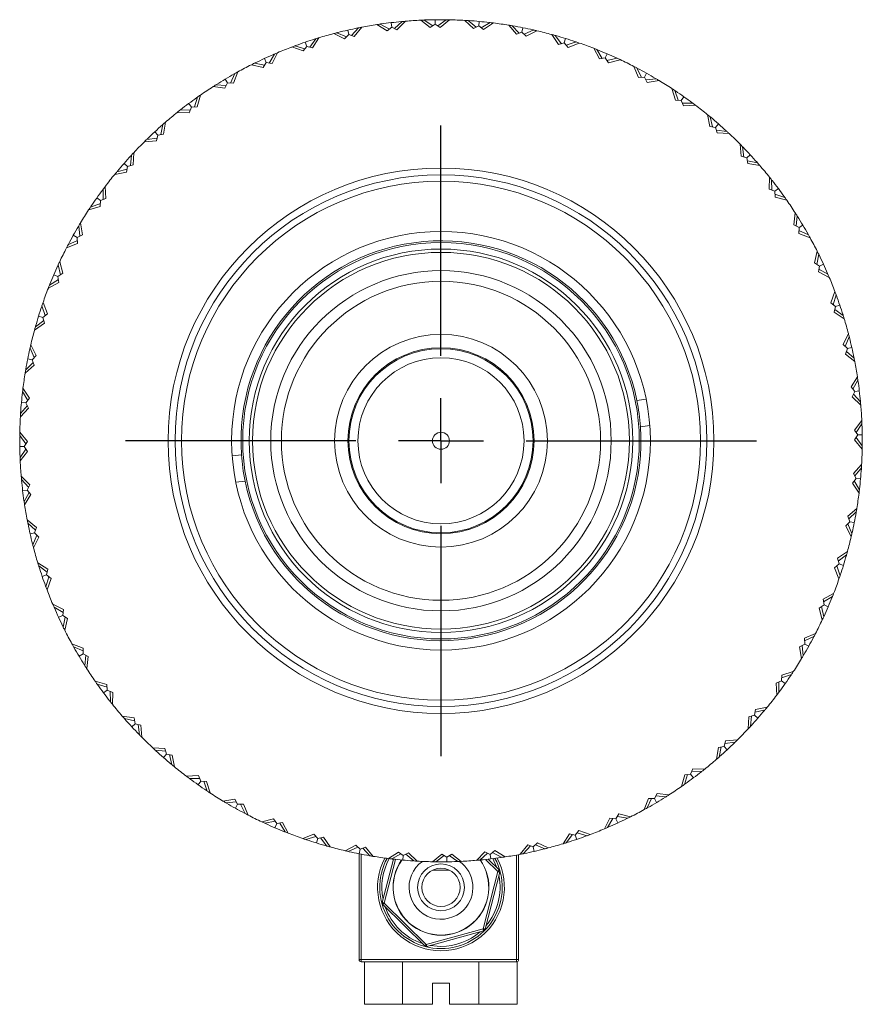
# Model space of a CAD drawing. Header units: inches. Extents: x 0.6 to 19.5, y 0.9 to 16.2.
# Tile 23 of 23: x 10.2 to 12.2, y 13.9 to 16.2. Entities that reach past the tile are written whole.
import ezdxf

# ---------------------------------------------------------------- set-up
doc = ezdxf.new("R2010")
doc.units = ezdxf.units.IN
doc.header["$MEASUREMENT"] = 0
doc.layers.add('SLD-0', color=7, linetype='Continuous')

# ---------------------------------------------------------------- blocks, each defined once
blk = doc.blocks.new('SW_CENTERMARKSYMBOL_0')
at = {"layer": 'SLD-0', "color": 0}
for p, q in [((0, 0.2), (0, 0.74125)), ((0, 0), (0, 0.1)), ((-0.2, 0), (-0.74125, 0)), ((0, 0), (-0.1, 0)), ((0, 0), (0, -0.1)), ((0, 0), (0.1, 0)), ((0.2, 0), (0.74125, 0)), ((0, -0.2), (0, -0.74125))]:
    blk.add_line(p, q, dxfattribs=at)

msp = doc.modelspace()

# ---------------------------------------------------------------- linework, layer by layer
at = {"color": 7, "linetype": 'Continuous', "lineweight": 15}
for p, q in [((11.1228, 16.1483), (11.1215, 16.1589)), ((11.1473, 16.1617), (11.1291, 16.1453)), ((11.1352, 16.1424), (11.1552, 16.1624)), ((11.1464, 16.1609), (11.1455, 16.1615)), ((11.1911, 16.1648), (11.2135, 16.1476)), ((11.199, 16.1651), (11.2192, 16.1513)), ((11.1999, 16.1645), (11.2008, 16.1652)), ((11.2251, 16.1551), (11.2249, 16.1658)), ((11.2508, 16.1658), (11.2311, 16.1514)), ((11.2368, 16.1479), (11.2587, 16.1657)), ((11.2499, 16.1652), (11.249, 16.1658)), ((11.2947, 16.1643), (11.3152, 16.1449)), ((11.3026, 16.1638), (11.3212, 16.148)), ((11.3035, 16.1631), (11.3044, 16.1637)), ((11.3275, 16.1512), (11.3285, 16.1618)), ((11.3542, 16.1591), (11.3331, 16.1469)), ((11.3533, 16.1586), (11.3524, 16.1593)), ((10.9953, 16.1348), (10.996, 16.1357)), ((11.0218, 16.1309), (11.0194, 16.1413)), ((11.0448, 16.1467), (11.0284, 16.1285)), ((11.0348, 16.1263), (11.0525, 16.1482)), ((11.044, 16.1459), (11.043, 16.1464)), ((11.088, 16.1544), (11.1121, 16.1396)), ((11.0958, 16.1555), (11.1173, 16.1439)), ((11.0968, 16.155), (11.0976, 16.1558)), ((11.1121, 16.1396), (11.1228, 16.1483)), ((11.1228, 16.1483), (11.1352, 16.1424)), ((11.2135, 16.1476), (11.2251, 16.1551)), ((11.2251, 16.1551), (11.2368, 16.1479)), ((11.3152, 16.1449), (11.3275, 16.1512)), ((11.3275, 16.1512), (11.3384, 16.1428)), ((11.3384, 16.1428), (11.3621, 16.1582)), ((11.3977, 16.153), (11.4161, 16.1316)), ((11.4055, 16.1517), (11.4224, 16.134)), ((11.4063, 16.1509), (11.4073, 16.1514)), ((11.4161, 16.1316), (11.4289, 16.1365)), ((11.4289, 16.1365), (11.431, 16.147)), ((11.4289, 16.1365), (11.4389, 16.127)), ((11.4564, 16.1417), (11.4341, 16.1317)), ((11.4389, 16.127), (11.4641, 16.1399)), ((11.4553, 16.1412), (11.4546, 16.1421)), ((10.9231, 16.103), (10.9197, 16.1131)), ((10.9443, 16.1212), (10.93, 16.1013)), ((10.9365, 16.0998), (10.9519, 16.1235)), ((10.9437, 16.1202), (10.9426, 16.1206)), ((10.9866, 16.1333), (11.012, 16.1211)), ((10.9942, 16.1353), (11.0168, 16.1259)), ((11.012, 16.1211), (11.0218, 16.1309)), ((11.0218, 16.1309), (11.0348, 16.1263)), ((11.499, 16.131), (11.515, 16.1078)), ((11.5066, 16.1289), (11.5215, 16.1095)), ((11.5073, 16.128), (11.5084, 16.1284)), ((11.5283, 16.1114), (11.5315, 16.1216)), ((11.5561, 16.1136), (11.5329, 16.106)), ((11.5551, 16.1132), (11.5544, 16.1142)), ((10.8879, 16.1017), (10.9145, 16.0923)), ((10.8953, 16.1044), (10.9187, 16.0975)), ((10.8964, 16.1041), (10.897, 16.1051)), ((10.9145, 16.0923), (10.9231, 16.103)), ((10.9231, 16.103), (10.9365, 16.0998)), ((11.515, 16.1078), (11.5283, 16.1114)), ((11.5283, 16.1114), (11.5373, 16.1009)), ((11.5373, 16.1009), (11.5636, 16.111)), ((11.5974, 16.0986), (11.6109, 16.0738)), ((11.6048, 16.0957), (11.6176, 16.0749)), ((11.6054, 16.0947), (11.6065, 16.095)), ((10.828, 16.0649), (10.8235, 16.0746)), ((10.8471, 16.0852), (10.8349, 16.064)), ((10.8416, 16.0631), (10.8544, 16.0883)), ((10.8466, 16.0842), (10.8455, 16.0845)), ((11.6109, 16.0738), (11.6245, 16.076)), ((11.6245, 16.076), (11.6287, 16.0858)), ((11.6245, 16.076), (11.6323, 16.0646)), ((11.6524, 16.0753), (11.6285, 16.0702)), ((11.6323, 16.0646), (11.6596, 16.0719)), ((11.6513, 16.075), (11.6508, 16.076)), ((10.751, 16.0168), (10.7611, 16.0431)), ((10.793, 16.0599), (10.8205, 16.0534)), ((10.8001, 16.0635), (10.8241, 16.059)), ((10.8012, 16.0633), (10.8017, 16.0643)), ((10.8205, 16.0534), (10.828, 16.0649)), ((10.828, 16.0649), (10.8416, 16.0631)), ((11.6919, 16.056), (11.7027, 16.03)), ((11.7095, 16.0303), (11.6989, 16.0524)), ((11.6994, 16.0514), (11.7005, 16.0515)), ((10.7373, 16.0171), (10.7318, 16.0263)), ((10.7542, 16.0393), (10.7443, 16.017)), ((10.7538, 16.0383), (10.7526, 16.0384)), ((11.7027, 16.03), (11.7165, 16.0307)), ((11.7217, 16.04), (11.7165, 16.0307)), ((11.7165, 16.0307), (11.7231, 16.0186)), ((11.7198, 16.0245), (11.7442, 16.0271)), ((11.7231, 16.0186), (11.7509, 16.023)), ((11.743, 16.027), (11.7426, 16.028)), ((10.703, 16.0085), (10.731, 16.0049)), ((10.7097, 16.0128), (10.7341, 16.0109)), ((10.7108, 16.0127), (10.7113, 16.0137)), ((10.731, 16.0049), (10.7373, 16.0171)), ((10.7373, 16.0171), (10.751, 16.0168)), ((11.7814, 16.0038), (11.7895, 15.9768)), ((11.788, 15.9995), (11.7962, 15.9764)), ((11.7884, 15.9984), (11.7895, 15.9985)), ((10.6666, 15.9839), (10.6591, 15.9607)), ((10.6663, 15.9829), (10.6652, 15.9829)), ((10.6658, 15.9612), (10.6731, 15.9885)), ((11.7895, 15.9768), (11.8032, 15.9761)), ((11.8032, 15.9761), (11.8094, 15.9848)), ((11.8032, 15.9761), (11.8085, 15.9633)), ((10.6251, 15.9529), (10.6496, 15.9536)), ((10.6263, 15.9529), (10.6266, 15.954)), ((10.6521, 15.9601), (10.6457, 15.9687)), ((10.6472, 15.9473), (10.6521, 15.9601)), ((10.6521, 15.9601), (10.6658, 15.9612)), ((11.8304, 15.9696), (11.8059, 15.9696)), ((11.8085, 15.9633), (11.8367, 15.9648)), ((11.8292, 15.9696), (11.8289, 15.9707)), ((10.619, 15.948), (10.6472, 15.9473)), ((11.865, 15.9426), (11.8702, 15.9148)), ((11.8711, 15.9375), (11.8768, 15.9138)), ((11.8714, 15.9364), (11.8725, 15.9364)), ((10.5853, 15.9197), (10.5802, 15.8958)), ((10.5851, 15.9186), (10.5839, 15.9185)), ((10.5869, 15.897), (10.5913, 15.9249)), ((11.8702, 15.9148), (11.8838, 15.9127)), ((11.8838, 15.9127), (11.8908, 15.9207)), ((11.8838, 15.9127), (11.8877, 15.8995)), ((11.9101, 15.9034), (11.8858, 15.9059)), ((11.909, 15.9035), (11.9087, 15.9046)), ((10.5416, 15.879), (10.5698, 15.8812)), ((10.5473, 15.8845), (10.5715, 15.8877)), ((10.5484, 15.8847), (10.5486, 15.8858)), ((10.5733, 15.8945), (10.5661, 15.9024)), ((10.5698, 15.8812), (10.5733, 15.8945)), ((10.5733, 15.8945), (10.5869, 15.897)), ((11.8877, 15.8995), (11.9159, 15.898)), ((11.9417, 15.8729), (11.9439, 15.8447)), ((11.9472, 15.8673), (11.9504, 15.843)), ((11.9474, 15.8661), (11.9485, 15.8659)), ((10.5111, 15.8474), (10.5086, 15.823)), ((10.511, 15.8462), (10.5099, 15.846)), ((10.5151, 15.825), (10.5165, 15.8531)), ((11.9439, 15.8447), (11.9572, 15.8412)), ((11.9572, 15.8412), (11.9651, 15.8485)), ((11.9572, 15.8412), (11.9598, 15.8276)), ((10.477, 15.8084), (10.5008, 15.8141)), ((10.5019, 15.821), (10.4938, 15.8281)), ((10.4997, 15.8074), (10.5019, 15.821)), ((10.5019, 15.821), (10.5151, 15.825)), ((11.9825, 15.8292), (11.9585, 15.8343)), ((11.9598, 15.8276), (11.9876, 15.8233)), ((11.9813, 15.8294), (11.9812, 15.8306)), ((10.472, 15.8023), (10.4997, 15.8074)), ((10.4781, 15.8086), (10.4782, 15.8098)), ((12.0107, 15.7956), (12.01, 15.7674)), ((12.0156, 15.7894), (12.0163, 15.7649)), ((10.4449, 15.7665), (10.4438, 15.7662)), ((10.4449, 15.7676), (10.445, 15.7432)), ((10.4512, 15.7458), (10.4497, 15.774)), ((12.01, 15.7674), (12.0228, 15.7624)), ((12.0156, 15.7883), (12.0167, 15.788)), ((12.0228, 15.7624), (12.0314, 15.7688)), ((10.4385, 15.7405), (10.4297, 15.7467)), ((10.4385, 15.7405), (10.4512, 15.7458)), ((12.0228, 15.7624), (12.0239, 15.7487)), ((12.0467, 15.7479), (12.0234, 15.7554)), ((12.0239, 15.7487), (12.0512, 15.7414)), ((12.0456, 15.7482), (12.0456, 15.7494)), ((10.4107, 15.7187), (10.4378, 15.7267)), ((10.415, 15.7253), (10.4381, 15.7335)), ((10.4161, 15.7257), (10.4161, 15.7268)), ((10.4378, 15.7267), (10.4385, 15.7405)), ((12.0712, 15.7115), (12.0676, 15.6835)), ((12.0755, 15.7048), (12.0736, 15.6804)), ((12.0754, 15.7037), (12.0765, 15.7033)), ((10.3875, 15.6803), (10.3865, 15.6799)), ((10.3874, 15.6814), (10.39, 15.6571)), ((10.3959, 15.6603), (10.3915, 15.6882)), ((12.0676, 15.6835), (12.0799, 15.6772)), ((12.0799, 15.6772), (12.0795, 15.6635)), ((12.0799, 15.6772), (12.089, 15.6827)), ((10.3838, 15.6538), (10.3745, 15.659)), ((10.3838, 15.6538), (10.3959, 15.6603)), ((10.3846, 15.64), (10.3838, 15.6538)), ((12.0795, 15.6635), (12.1059, 15.6534)), ((12.102, 15.6603), (12.0797, 15.6702)), ((12.101, 15.6607), (12.1011, 15.6619)), ((10.3585, 15.6292), (10.3846, 15.64)), ((10.3621, 15.6362), (10.3842, 15.6467)), ((10.3632, 15.6367), (10.363, 15.6378)), ((12.1227, 15.6215), (12.1161, 15.5941)), ((12.1262, 15.6144), (12.1217, 15.5904)), ((12.126, 15.6133), (12.127, 15.6128)), ((10.3395, 15.5886), (10.3385, 15.588)), ((10.3392, 15.5897), (10.3444, 15.5658)), ((10.3499, 15.5696), (10.3426, 15.5969)), ((12.1161, 15.5941), (12.1277, 15.5866)), ((12.1277, 15.5866), (12.1259, 15.5729)), ((12.1277, 15.5866), (12.1374, 15.591)), ((10.3386, 15.5618), (10.3287, 15.566)), ((10.3386, 15.5618), (10.3499, 15.5696)), ((10.3407, 15.5482), (10.3386, 15.5618)), ((12.1259, 15.5729), (12.151, 15.5601)), ((12.1479, 15.5674), (12.1267, 15.5796)), ((12.1469, 15.5679), (12.1472, 15.5691)), ((10.3159, 15.5347), (10.3407, 15.5482)), ((10.3188, 15.5421), (10.3397, 15.5548)), ((10.3198, 15.5427), (10.3195, 15.5438)), ((12.1644, 15.5267), (12.155, 15.5)), ((12.1672, 15.5193), (12.1602, 15.4958)), ((12.1668, 15.5182), (12.1678, 15.5175)), ((10.3013, 15.4923), (10.3003, 15.4917)), ((10.3009, 15.4934), (10.3085, 15.4702)), ((10.3136, 15.4746), (10.3035, 15.5009)), ((12.155, 15.5), (12.1657, 15.4914)), ((12.1657, 15.4914), (12.1625, 15.478)), ((12.1657, 15.4914), (12.1758, 15.4948)), ((10.3032, 15.4656), (10.2929, 15.4688)), ((10.3032, 15.4656), (10.3136, 15.4746)), ((10.3067, 15.4523), (10.3032, 15.4656)), ((12.1625, 15.478), (12.1862, 15.4626)), ((12.1839, 15.4702), (12.1641, 15.4845)), ((12.1829, 15.4709), (12.1833, 15.4719)), ((10.2835, 15.4363), (10.3067, 15.4523)), ((10.2856, 15.4439), (10.305, 15.4588)), ((10.2865, 15.4446), (10.2861, 15.4457)), ((12.196, 15.428), (12.1839, 15.4025)), ((12.198, 15.4203), (12.1886, 15.3977)), ((12.1975, 15.4193), (12.1984, 15.4185)), ((10.2875, 15.3762), (10.2746, 15.4014)), ((12.1839, 15.4025), (12.1936, 15.3927)), ((12.1936, 15.3927), (12.204, 15.3951)), ((10.2733, 15.3926), (10.2725, 15.3919)), ((10.2729, 15.3937), (10.2828, 15.3713)), ((10.278, 15.3662), (10.2875, 15.3762)), ((12.1936, 15.3927), (12.189, 15.3798)), ((12.189, 15.3798), (12.211, 15.362)), ((12.2095, 15.3698), (12.1913, 15.3861)), ((10.2615, 15.335), (10.2829, 15.3534)), ((10.2628, 15.3428), (10.2805, 15.3597)), ((10.278, 15.3662), (10.2675, 15.3683)), ((10.2829, 15.3534), (10.278, 15.3662)), ((12.2086, 15.3705), (12.2091, 15.3716)), ((10.2636, 15.3436), (10.2631, 15.3446)), ((12.2171, 15.3265), (12.2024, 15.3024)), ((12.2024, 15.3024), (12.211, 15.2917)), ((12.2183, 15.3187), (12.2066, 15.2972)), ((12.2177, 15.3177), (12.2185, 15.3169)), ((10.256, 15.2905), (10.2552, 15.2897)), ((10.2554, 15.2915), (10.2676, 15.2704)), ((10.2717, 15.2757), (10.2563, 15.2994)), ((12.211, 15.2917), (12.2051, 15.2793)), ((12.2051, 15.2793), (12.2251, 15.2594)), ((12.2244, 15.2672), (12.208, 15.2854)), ((12.211, 15.2917), (12.2217, 15.293)), ((10.2507, 15.2399), (10.2666, 15.2585)), ((10.2634, 15.2648), (10.2527, 15.2657)), ((10.2634, 15.2648), (10.2717, 15.2757)), ((10.2696, 15.2525), (10.2634, 15.2648)), ((11.7208, 15.2736), (11.699, 15.2706)), ((12.2236, 15.2681), (12.2242, 15.269)), ((10.2502, 15.232), (10.2696, 15.2525)), ((10.2514, 15.2408), (10.2508, 15.2417)), ((11.7075, 15.2087), (11.7293, 15.2117)), ((12.2275, 15.2234), (12.2103, 15.201)), ((12.2278, 15.2155), (12.214, 15.1954)), ((12.2272, 15.2146), (12.2279, 15.2137)), ((10.2487, 15.1881), (10.2631, 15.1683)), ((10.2494, 15.1872), (10.2487, 15.1863)), ((10.2666, 15.1741), (10.2488, 15.196)), ((12.2103, 15.201), (12.2178, 15.1895)), ((12.2178, 15.1895), (12.2106, 15.1777)), ((12.2178, 15.1895), (12.2285, 15.1896)), ((10.2594, 15.1623), (10.2666, 15.1741)), ((12.2106, 15.1777), (12.2284, 15.1558)), ((12.2285, 15.1637), (12.2141, 15.1835)), ((12.2279, 15.1646), (12.2286, 15.1655)), ((10.2594, 15.1623), (10.2487, 15.1622)), ((10.2494, 15.1363), (10.2633, 15.1564)), ((10.2498, 15.1284), (10.2669, 15.1508)), ((10.2669, 15.1508), (10.2594, 15.1623)), ((10.7698, 15.1431), (10.7479, 15.1401)), ((10.2501, 15.1372), (10.2493, 15.1381)), ((12.227, 15.1198), (12.2076, 15.0993)), ((12.2076, 15.0993), (12.2139, 15.087)), ((12.2265, 15.1119), (12.2107, 15.0933)), ((12.2258, 15.111), (12.2264, 15.1101)), ((10.2721, 15.0725), (10.2521, 15.0924)), ((10.2528, 15.0846), (10.2692, 15.0664)), ((10.2536, 15.0837), (10.253, 15.0828)), ((10.2662, 15.0601), (10.2721, 15.0725)), ((10.7564, 15.0782), (10.7783, 15.0812)), ((12.2139, 15.087), (12.2055, 15.0761)), ((12.2055, 15.0761), (12.2209, 15.0524)), ((12.2218, 15.0603), (12.2096, 15.0814)), ((12.2139, 15.087), (12.2245, 15.0861)), ((10.2662, 15.0601), (10.2556, 15.0588)), ((10.259, 15.0331), (10.2706, 15.0546)), ((10.2601, 15.0253), (10.2749, 15.0494)), ((10.2749, 15.0494), (10.2662, 15.0601)), ((12.2213, 15.0613), (12.2221, 15.0621)), ((10.2595, 15.0341), (10.2587, 15.0349)), ((12.2157, 15.0168), (12.1943, 14.9984)), ((12.2144, 15.009), (12.1967, 14.9921)), ((12.2136, 15.0082), (12.2141, 15.0072)), ((10.2882, 14.972), (10.2663, 14.9898)), ((10.2678, 14.982), (10.286, 14.9657)), ((10.2686, 14.9813), (10.2681, 14.9802)), ((12.1992, 14.9856), (12.1898, 14.9756)), ((12.1943, 14.9984), (12.1992, 14.9856)), ((12.2044, 14.9581), (12.1944, 14.9805)), ((12.1992, 14.9856), (12.2097, 14.9835)), ((10.2836, 14.9591), (10.2732, 14.9567)), ((10.2836, 14.9591), (10.2882, 14.972)), ((10.2934, 14.9493), (10.2836, 14.9591)), ((12.1898, 14.9756), (12.2026, 14.9504)), ((12.2039, 14.9592), (12.2048, 14.9599)), ((10.2797, 14.9325), (10.2788, 14.9333)), ((10.2793, 14.9315), (10.2886, 14.9541)), ((10.2812, 14.9238), (10.2934, 14.9493)), ((12.1938, 14.9155), (12.1705, 14.8995)), ((10.3147, 14.8738), (10.2911, 14.8892)), ((12.1741, 14.8862), (12.1636, 14.8772)), ((12.1705, 14.8995), (12.1741, 14.8862)), ((12.1917, 14.9079), (12.1723, 14.893)), ((12.1741, 14.8862), (12.1843, 14.883)), ((12.1907, 14.9072), (12.1912, 14.9061)), ((10.2934, 14.8816), (10.3132, 14.8673)), ((10.2943, 14.8809), (10.2939, 14.8799)), ((10.3115, 14.8604), (10.3147, 14.8738)), ((12.1636, 14.8772), (12.1738, 14.8509)), ((12.1763, 14.8584), (12.1687, 14.8816)), ((10.3115, 14.8604), (10.3014, 14.857)), ((10.3101, 14.8325), (10.317, 14.856)), ((10.3222, 14.8518), (10.3115, 14.8604)), ((10.3128, 14.8251), (10.3222, 14.8518)), ((12.176, 14.8595), (12.1769, 14.8601)), ((10.3104, 14.8336), (10.3094, 14.8343)), ((12.1613, 14.8171), (12.1365, 14.8036)), ((12.1365, 14.8036), (12.1387, 14.79)), ((12.1584, 14.8097), (12.1376, 14.797)), ((12.1574, 14.8091), (12.1577, 14.808)), ((10.3514, 14.7789), (10.3262, 14.7917)), ((10.3293, 14.7844), (10.3505, 14.7722)), ((10.3303, 14.7839), (10.33, 14.7827)), ((10.3496, 14.7652), (10.3514, 14.7789)), ((12.1387, 14.79), (12.1273, 14.7822)), ((12.1273, 14.7822), (12.1347, 14.7549)), ((12.138, 14.7621), (12.1329, 14.786)), ((12.1387, 14.79), (12.1485, 14.7858)), ((10.3496, 14.7652), (10.3399, 14.7608)), ((10.3611, 14.7577), (10.3496, 14.7652)), ((10.351, 14.7374), (10.3555, 14.7614)), ((10.3546, 14.7303), (10.3611, 14.7577)), ((12.1378, 14.7632), (12.1388, 14.7638)), ((10.3513, 14.7385), (10.3502, 14.739)), ((12.1187, 14.7226), (12.0927, 14.7118)), ((12.0927, 14.7118), (12.0934, 14.698)), ((12.1151, 14.7156), (12.093, 14.7051)), ((12.1141, 14.7151), (12.1143, 14.714)), ((10.3977, 14.6883), (10.3714, 14.6984)), ((10.3752, 14.6915), (10.3976, 14.6816)), ((10.3763, 14.6911), (10.3761, 14.6899)), ((10.3974, 14.6746), (10.3977, 14.6883)), ((12.0934, 14.698), (12.0813, 14.6915)), ((12.0813, 14.6915), (12.0857, 14.6636)), ((12.0898, 14.6704), (12.0872, 14.6947)), ((12.0934, 14.698), (12.1028, 14.6928)), ((10.3974, 14.6746), (10.3882, 14.6691)), ((10.4097, 14.6683), (10.3974, 14.6746)), ((10.4017, 14.647), (10.4037, 14.6714)), ((10.406, 14.6403), (10.4097, 14.6683)), ((12.0897, 14.6715), (12.0907, 14.6719)), ((10.4018, 14.6481), (10.4008, 14.6485)), ((12.0665, 14.6331), (12.0395, 14.6251)), ((10.4533, 14.6031), (10.426, 14.6104)), ((12.0388, 14.6113), (12.0261, 14.606)), ((12.0323, 14.5842), (12.0323, 14.6086)), ((12.0395, 14.6251), (12.0388, 14.6113)), ((12.0388, 14.6113), (12.0475, 14.6051)), ((12.0622, 14.6265), (12.0391, 14.6183)), ((12.0611, 14.6261), (12.0612, 14.625)), ((10.4306, 14.6039), (10.4538, 14.5964)), ((10.4317, 14.6036), (10.4316, 14.6024)), ((10.4544, 14.5894), (10.4458, 14.583)), ((10.4544, 14.5894), (10.4533, 14.6031)), ((10.4673, 14.5844), (10.4544, 14.5894)), ((10.4616, 14.5624), (10.461, 14.5869)), ((12.0261, 14.606), (12.0276, 14.5778)), ((12.0323, 14.5853), (12.0334, 14.5856)), ((10.4616, 14.5635), (10.4605, 14.5638)), ((10.4665, 14.5562), (10.4673, 14.5844)), ((11.9775, 14.5444), (11.9754, 14.5308)), ((12.0003, 14.5434), (11.9765, 14.5377)), ((12.0053, 14.5495), (11.9775, 14.5444)), ((11.9991, 14.5432), (11.9991, 14.542)), ((10.5175, 14.5242), (10.4896, 14.5285)), ((10.4948, 14.5226), (10.5187, 14.5175)), ((10.4959, 14.5224), (10.496, 14.5212)), ((10.52, 14.5106), (10.5175, 14.5242)), ((11.9622, 14.5268), (11.9607, 14.4987)), ((11.9754, 14.5308), (11.9622, 14.5268)), ((11.9661, 14.5044), (11.9686, 14.5288)), ((11.9754, 14.5308), (11.9834, 14.5237)), ((10.52, 14.5106), (10.5121, 14.5033)), ((10.5333, 14.5071), (10.52, 14.5106)), ((10.53, 14.4845), (10.5268, 14.5088)), ((10.5355, 14.4789), (10.5333, 14.5071)), ((11.9662, 14.5056), (11.9673, 14.5058)), ((10.5299, 14.4857), (10.5287, 14.4859)), ((11.9075, 14.4706), (11.9039, 14.4573)), ((11.9356, 14.4728), (11.9075, 14.4706)), ((10.5896, 14.4523), (10.5614, 14.4538)), ((10.5671, 14.4484), (10.5915, 14.4459)), ((10.5683, 14.4483), (10.5685, 14.4472)), ((10.5935, 14.4391), (10.5896, 14.4523)), ((11.8904, 14.4548), (11.886, 14.4269)), ((11.9039, 14.4573), (11.8904, 14.4548)), ((11.8919, 14.4321), (11.897, 14.456)), ((11.9039, 14.4573), (11.9112, 14.4494)), ((11.93, 14.4673), (11.9057, 14.4641)), ((11.9288, 14.4671), (11.9287, 14.466)), ((10.5935, 14.4391), (10.5864, 14.4311)), ((10.6071, 14.437), (10.5935, 14.4391)), ((10.6062, 14.4143), (10.6004, 14.438)), ((10.6122, 14.4092), (10.6071, 14.437)), ((11.8922, 14.4332), (11.8933, 14.4333)), ((10.6059, 14.4154), (10.6047, 14.4154)), ((11.8301, 14.4045), (11.8251, 14.3917)), ((11.8583, 14.4038), (11.8301, 14.4045)), ((10.6687, 14.3885), (10.6406, 14.387)), ((10.6469, 14.3822), (10.6713, 14.3822)), ((10.648, 14.3822), (10.6483, 14.3811)), ((10.674, 14.3757), (10.6687, 14.3885)), ((11.8114, 14.3906), (11.8041, 14.3633)), ((11.8106, 14.3679), (11.8181, 14.3911)), ((11.8251, 14.3917), (11.8114, 14.3906)), ((11.8251, 14.3917), (11.8316, 14.3831)), ((11.8521, 14.3989), (11.8277, 14.3982)), ((11.851, 14.3989), (11.8507, 14.3978)), ((10.674, 14.3757), (10.6679, 14.367)), ((10.6878, 14.375), (10.674, 14.3757)), ((10.6892, 14.3523), (10.6811, 14.3754)), ((10.6888, 14.3534), (10.6877, 14.3533)), ((10.6958, 14.348), (10.6878, 14.375)), ((11.8109, 14.3689), (11.8121, 14.3689)), ((10.7542, 14.3332), (10.7263, 14.3288)), ((10.7608, 14.3211), (10.7542, 14.3332)), ((11.7262, 14.335), (11.7161, 14.3087)), ((11.723, 14.3125), (11.7329, 14.3348)), ((11.74, 14.3347), (11.7262, 14.335)), ((11.7462, 14.3469), (11.74, 14.3347)), ((11.74, 14.3347), (11.7454, 14.3255)), ((11.7675, 14.339), (11.7431, 14.3409)), ((11.7742, 14.3433), (11.7462, 14.3469)), ((11.7664, 14.3391), (11.766, 14.3381)), ((10.7331, 14.3247), (10.7574, 14.3273)), ((10.7342, 14.3248), (10.7346, 14.3238)), ((10.7608, 14.3211), (10.7555, 14.3118)), ((10.7745, 14.3218), (10.7608, 14.3211)), ((10.7783, 14.2994), (10.7678, 14.3215)), ((10.7853, 14.2958), (10.7745, 14.3218)), ((11.7235, 14.3135), (11.7246, 14.3134)), ((10.7778, 14.3004), (10.7767, 14.3003)), ((10.8449, 14.2872), (10.8177, 14.2799)), ((10.8527, 14.2758), (10.8449, 14.2872)), ((11.6356, 14.2887), (11.6228, 14.2635)), ((11.6301, 14.2666), (11.6423, 14.2878)), ((11.6493, 14.2869), (11.6356, 14.2887)), ((11.6568, 14.2984), (11.6493, 14.2869)), ((11.6493, 14.2869), (11.6538, 14.2772)), ((11.6772, 14.2883), (11.6531, 14.2928)), ((11.6842, 14.2919), (11.6568, 14.2984)), ((11.676, 14.2885), (11.6755, 14.2875)), ((10.8248, 14.2765), (10.8487, 14.2816)), ((10.8259, 14.2768), (10.8265, 14.2758)), ((10.8527, 14.2758), (10.8485, 14.266)), ((10.8663, 14.278), (10.8527, 14.2758)), ((10.8725, 14.2561), (10.8597, 14.2769)), ((10.8798, 14.2532), (10.8663, 14.278)), ((11.6307, 14.2676), (11.6318, 14.2673)), ((10.8719, 14.2571), (10.8708, 14.2568)), ((10.94, 14.2509), (10.9136, 14.2408)), ((10.9211, 14.2382), (10.9443, 14.2458)), ((10.9222, 14.2386), (10.9228, 14.2376)), ((10.9489, 14.2404), (10.94, 14.2509)), ((10.9489, 14.2404), (10.9458, 14.2302)), ((10.9622, 14.244), (10.9489, 14.2404)), ((10.9706, 14.2229), (10.9557, 14.2423)), ((10.9782, 14.2208), (10.9622, 14.244)), ((11.5407, 14.252), (11.5254, 14.2283)), ((11.5329, 14.2306), (11.5473, 14.2505)), ((11.5541, 14.2488), (11.5407, 14.252)), ((11.5628, 14.2595), (11.5541, 14.2488)), ((11.5541, 14.2488), (11.5575, 14.2387)), ((11.582, 14.2474), (11.5585, 14.2543)), ((11.5894, 14.2501), (11.5628, 14.2595)), ((11.5809, 14.2477), (11.5803, 14.2467)), ((10.9699, 14.2238), (10.9689, 14.2234)), ((11.0383, 14.2248), (11.0132, 14.2119)), ((11.0208, 14.2101), (11.0432, 14.2201)), ((11.0483, 14.2153), (11.0383, 14.2248)), ((11.0483, 14.2153), (11.0462, 14.2048)), ((11.0611, 14.2202), (11.0483, 14.2153)), ((11.0717, 14.2001), (11.0549, 14.2178)), ((11.0795, 14.1988), (11.0611, 14.2202)), ((11.4425, 14.2255), (11.4247, 14.2036)), ((11.4325, 14.2051), (11.4488, 14.2233)), ((11.4555, 14.2209), (11.4425, 14.2255)), ((11.4652, 14.2307), (11.4555, 14.2209)), ((11.4555, 14.2209), (11.4578, 14.2105)), ((11.483, 14.2165), (11.4604, 14.2259)), ((11.4907, 14.2185), (11.4652, 14.2307)), ((11.482, 14.217), (11.4813, 14.2161)), ((11.5336, 14.2316), (11.5346, 14.2312)), ((11.0219, 14.2106), (11.0226, 14.2097)), ((11.0461, 13.9559), (11.0461, 14.2048)), ((11.0511, 14.2038), (11.0511, 13.9559)), ((11.0709, 14.2009), (11.0699, 14.2004)), ((11.1002, 14.0902), (11.1267, 14.1922)), ((11.1317, 14.1917), (11.1051, 14.0889)), ((11.1388, 14.209), (11.1152, 14.1936)), ((11.123, 14.1927), (11.1442, 14.2049)), ((11.124, 14.1932), (11.1248, 14.1925)), ((11.1497, 14.2006), (11.1388, 14.209)), ((11.1497, 14.2006), (11.1488, 14.19)), ((11.162, 14.2069), (11.1497, 14.2006)), ((11.1746, 14.188), (11.156, 14.2038)), ((11.1825, 14.1875), (11.162, 14.2069)), ((11.2404, 14.2039), (11.2185, 14.1861)), ((11.2264, 14.186), (11.2462, 14.2004)), ((11.2522, 14.1967), (11.2404, 14.2039)), ((11.2637, 14.2042), (11.2522, 14.1967)), ((11.2522, 14.1967), (11.2523, 14.186)), ((11.2782, 14.1867), (11.2581, 14.2005)), ((11.2861, 14.187), (11.2637, 14.2042)), ((11.342, 14.2094), (11.3221, 14.1894)), ((11.3299, 14.1901), (11.3481, 14.2065)), ((11.3545, 14.2035), (11.342, 14.2094)), ((11.3722, 14.1629), (11.3431, 14.1914)), ((11.3495, 14.1921), (11.3757, 14.1664)), ((11.3652, 14.2122), (11.3545, 14.2035)), ((11.3545, 14.2035), (11.3557, 14.1929)), ((11.3814, 14.1963), (11.3599, 14.2079)), ((11.3892, 14.1974), (11.3652, 14.2122)), ((11.3804, 14.1968), (11.3796, 14.196)), ((11.4161, 13.9559), (11.4161, 14.2019)), ((11.4211, 14.2029), (11.4211, 13.9559)), ((11.4332, 14.2059), (11.4343, 14.2054)), ((11.1738, 14.1887), (11.1728, 14.1881)), ((11.2273, 14.1866), (11.2282, 14.186)), ((11.2773, 14.1873), (11.2764, 14.1866)), ((11.3308, 14.1909), (11.3318, 14.1903)), ((11.2192, 14.1665), (11.2192, 14.1659)), ((11.258, 14.1659), (11.2192, 14.1659)), ((11.258, 14.1659), (11.258, 14.1665)), ((11.3374, 14.0287), (11.3722, 14.1629)), ((11.377, 14.1616), (11.3423, 14.0275)), ((11.2004, 13.9882), (11.1016, 14.0854)), ((11.1051, 14.0889), (11.2039, 13.9918)), ((11.2039, 13.9918), (11.3374, 14.0287)), ((11.3387, 14.0239), (11.2052, 13.9869)), ((11.2134, 13.9892), (11.2386, 13.9869)), ((11.0461, 13.9559), (11.0511, 13.9559)), ((11.0511, 13.9559), (11.4161, 13.9559)), ((11.0511, 13.9509), (11.0511, 13.9559)), ((11.4161, 13.9509), (11.0511, 13.9509)), ((11.0585, 13.8509), (11.0585, 13.9509)), ((11.1483, 13.8509), (11.1483, 13.9509)), ((11.3278, 13.8509), (11.3278, 13.9509)), ((11.4211, 13.9559), (11.4161, 13.9559)), ((11.4161, 13.9509), (11.4161, 13.9559)), ((11.4176, 13.8509), (11.4176, 13.9511)), ((11.2186, 13.8509), (11.2186, 13.9009)), ((11.2186, 13.9009), (11.2586, 13.9009)), ((11.2586, 13.9009), (11.2586, 13.8509)), ((11.1483, 13.8509), (11.0585, 13.8509)), ((11.2186, 13.8509), (11.1483, 13.8509)), ((11.3278, 13.8509), (11.2586, 13.8509)), ((11.4176, 13.8509), (11.3278, 13.8509))]:
    msp.add_line(p, q, dxfattribs=at)
at = {"color": 7, "linetype": 'Continuous', "lineweight": 15, "flags": 128}
for points in [[(11.3696, 14.1724), (11.363, 14.1879), (11.3601, 14.1934)], [(11.3722, 14.1629), (11.3728, 14.1636), (11.3735, 14.1642), (11.3741, 14.1649), (11.3746, 14.1654), (11.3751, 14.1658), (11.3754, 14.1662), (11.3756, 14.1664), (11.3757, 14.1664)], [(11.3722, 14.1629), (11.3731, 14.1626), (11.374, 14.1624), (11.3748, 14.1622), (11.3756, 14.162), (11.3762, 14.1618), (11.3766, 14.1617), (11.3769, 14.1616), (11.377, 14.1616)], [(11.1051, 14.0889), (11.1041, 14.0892), (11.1032, 14.0894), (11.1024, 14.0896), (11.1017, 14.0898), (11.1011, 14.09), (11.1006, 14.0901), (11.1003, 14.0902), (11.1002, 14.0902)], [(11.1016, 14.0854), (11.1016, 14.0854), (11.1018, 14.0856), (11.1022, 14.086), (11.1026, 14.0864), (11.1031, 14.0869), (11.1037, 14.0876), (11.1044, 14.0882), (11.1051, 14.0889)], [(11.3387, 14.0239), (11.3387, 14.024), (11.3386, 14.0243), (11.3385, 14.0247), (11.3384, 14.0253), (11.3382, 14.0261), (11.3379, 14.0269), (11.3377, 14.0278), (11.3374, 14.0287)], [(11.3423, 14.0275), (11.3422, 14.0275), (11.3419, 14.0276), (11.3414, 14.0277), (11.3408, 14.0279), (11.3401, 14.028), (11.3393, 14.0283), (11.3384, 14.0285), (11.3374, 14.0287)], [(11.2004, 13.9882), (11.2004, 13.9883), (11.2006, 13.9885), (11.201, 13.9888), (11.2014, 13.9892), (11.2019, 13.9898), (11.2025, 13.9904), (11.2032, 13.9911), (11.2039, 13.9918)], [(11.2052, 13.9869), (11.2052, 13.987), (11.2051, 13.9873), (11.205, 13.9878), (11.2048, 13.9884), (11.2046, 13.9891), (11.2044, 13.9899), (11.2041, 13.9908), (11.2039, 13.9918)]]:
    msp.add_lwpolyline(points, dxfattribs=at)
at = {"color": 7, "linetype": 'Continuous', "lineweight": 15}
for centre, radius in [((11.2386, 15.1759), 0.6413), ((11.2386, 15.1759), 0.625), ((11.2386, 15.1759), 0.61), ((11.2386, 15.1759), 0.492), ((11.2386, 15.1759), 0.466), ((11.2386, 15.1759), 0.4508), ((11.2386, 15.1759), 0.4429), ((11.2386, 15.1759), 0.4), ((11.2386, 15.1759), 0.375), ((11.2386, 15.1759), 0.25), ((11.2386, 15.1759), 0.2187), ((11.2386, 15.1759), 0.2165), ((11.2386, 15.1759), 0.1952), ((11.2386, 15.1759), 0.02), ((11.2386, 14.1259), 0.055), ((11.2386, 14.1259), 0.045)]:
    msp.add_circle(centre, radius, dxfattribs=at)
for centre, radius, start, end in [((11.2386, 15.1759), 0.99, 96.7931, 98.1877), ((11.2386, 15.1759), 0.99, 95.3984, 96.7931), ((11.2386, 15.1759), 0.99, 94.8359, 95.2927), ((11.2386, 15.1759), 0.99, 92.7503, 94.8359), ((11.2386, 15.1759), 0.99, 92.2935, 92.7503), ((11.2386, 15.1759), 0.99, 90.7931, 92.1877), ((11.2386, 15.1759), 0.99, 89.3984, 90.7931), ((11.2386, 15.1759), 0.99, 88.8359, 89.2927), ((11.2386, 15.1759), 0.99, 86.7503, 88.8359), ((11.2386, 15.1759), 0.99, 86.2935, 86.7503), ((11.2386, 15.1759), 0.99, 84.7931, 86.1877), ((11.2386, 15.1759), 0.99, 83.3984, 84.7931), ((11.2386, 15.1759), 0.99, 82.8359, 83.2927), ((11.2386, 15.1759), 0.99, 102.7931, 104.1877), ((11.2386, 15.1759), 0.99, 101.3984, 102.7931), ((11.2386, 15.1759), 0.99, 100.8359, 101.2927), ((11.2386, 15.1759), 0.99, 98.7503, 100.8359), ((11.2386, 15.1759), 0.99, 98.2935, 98.7503), ((11.2386, 15.1759), 0.99, 80.7503, 82.8359), ((11.2386, 15.1759), 0.99, 80.2935, 80.7503), ((11.2386, 15.1759), 0.99, 78.7931, 80.1877), ((11.2386, 15.1759), 0.99, 77.3984, 78.7931), ((11.2386, 15.1759), 0.99, 76.8359, 77.2927), ((11.2386, 15.1759), 0.99, 74.7503, 76.8359), ((11.2386, 15.1759), 0.99, 108.7931, 110.1877), ((11.2386, 15.1759), 0.99, 107.3984, 108.7931), ((11.2386, 15.1759), 0.99, 106.8359, 107.2927), ((11.2386, 15.1759), 0.99, 104.7503, 106.8359), ((11.2386, 15.1759), 0.99, 104.2935, 104.7503), ((11.2386, 15.1759), 0.99, 74.2935, 74.7503), ((11.2386, 15.1759), 0.99, 72.7931, 74.1877), ((11.2386, 15.1759), 0.99, 71.3984, 72.7931), ((11.2386, 15.1759), 0.99, 70.8359, 71.2927), ((11.2386, 15.1759), 0.99, 110.7503, 112.8359), ((11.2386, 15.1759), 0.99, 110.2935, 110.7503), ((11.2386, 15.1759), 0.99, 68.7503, 70.8359), ((11.2386, 15.1759), 0.99, 68.2935, 68.7503), ((11.2386, 15.1759), 0.99, 66.7931, 68.1877), ((11.2386, 15.1759), 0.99, 114.7931, 116.1877), ((11.2386, 15.1759), 0.99, 113.3984, 114.7931), ((11.2386, 15.1759), 0.99, 112.8359, 113.2927), ((11.2386, 15.1759), 0.99, 65.3984, 66.7931), ((11.2386, 15.1759), 0.99, 64.8359, 65.2927), ((11.2386, 15.1759), 0.99, 62.7503, 64.8359), ((11.2386, 15.1759), 0.99, 118.8359, 119.2927), ((11.2386, 15.1759), 0.99, 116.7503, 118.8359), ((11.2386, 15.1759), 0.99, 116.2935, 116.7503), ((11.2386, 15.1759), 0.99, 62.2935, 62.7503), ((11.2386, 15.1759), 0.99, 60.7931, 62.1877), ((11.2386, 15.1759), 0.99, 120.7931, 122.1877), ((11.2386, 15.1759), 0.99, 119.3984, 120.7931), ((11.2386, 15.1759), 0.99, 59.3984, 60.7931), ((11.2386, 15.1759), 0.99, 58.8359, 59.2927), ((11.2386, 15.1759), 0.99, 56.7503, 58.8359), ((11.2386, 15.1759), 0.99, 122.7503, 124.8359), ((11.2386, 15.1759), 0.99, 122.2935, 122.7503), ((11.2386, 15.1759), 0.99, 56.2935, 56.7503), ((11.2386, 15.1759), 0.99, 54.7931, 56.1877), ((11.2386, 15.1759), 0.99, 125.3984, 126.7931), ((11.2386, 15.1759), 0.99, 124.8359, 125.2927), ((11.2386, 15.1759), 0.99, 53.3984, 54.7931), ((11.2386, 15.1759), 0.99, 128.2935, 128.7503), ((11.2386, 15.1759), 0.99, 126.7931, 128.1877), ((11.2386, 15.1759), 0.99, 52.8359, 53.2927), ((11.2386, 15.1759), 0.99, 50.7503, 52.8359), ((11.2386, 15.1759), 0.99, 128.7503, 130.8359), ((11.2386, 15.1759), 0.99, 50.2935, 50.7503), ((11.2386, 15.1759), 0.99, 48.7931, 50.1877), ((11.2386, 15.1759), 0.99, 131.3984, 132.7931), ((11.2386, 15.1759), 0.99, 130.8359, 131.2927), ((11.2386, 15.1759), 0.99, 47.3984, 48.7931), ((11.2386, 15.1759), 0.99, 134.2935, 134.7503), ((11.2386, 15.1759), 0.99, 132.7931, 134.1877), ((11.2386, 15.1759), 0.99, 46.8359, 47.2927), ((11.2386, 15.1759), 0.99, 44.7503, 46.8359), ((11.2386, 15.1759), 0.99, 134.7503, 136.8359), ((11.2386, 15.1759), 0.99, 44.2935, 44.7503), ((11.2386, 15.1759), 0.99, 42.7931, 44.1877), ((11.2386, 15.1759), 0.99, 137.3984, 138.7931), ((11.2386, 15.1759), 0.99, 136.8359, 137.2927), ((11.2386, 15.1759), 0.99, 41.3984, 42.7931), ((11.2386, 15.1759), 0.99, 138.7931, 140.1877), ((11.2386, 15.1759), 0.99, 40.8359, 41.2927), ((11.2386, 15.1759), 0.99, 38.7503, 40.8359), ((11.2386, 15.1759), 0.99, 140.7503, 142.8359), ((11.2386, 15.1759), 0.99, 140.2935, 140.7503), ((11.2386, 15.1759), 0.99, 38.2935, 38.7503), ((11.2386, 15.1759), 0.99, 143.3984, 144.7931), ((11.2386, 15.1759), 0.99, 142.8359, 143.2927), ((11.2386, 15.1759), 0.99, 36.7931, 38.1877), ((11.2386, 15.1759), 0.99, 35.3984, 36.7931), ((11.2386, 15.1759), 0.99, 144.7931, 146.1877), ((11.2386, 15.1759), 0.99, 34.8359, 35.2927), ((11.2386, 15.1759), 0.99, 146.2935, 146.7503), ((11.2386, 15.1759), 0.99, 32.7503, 34.8359), ((11.2386, 15.1759), 0.99, 146.7503, 148.8359), ((11.2386, 15.1759), 0.99, 32.2935, 32.7503), ((11.2386, 15.1759), 0.99, 30.7931, 32.1877), ((11.2386, 15.1759), 0.99, 149.3984, 150.7931), ((11.2386, 15.1759), 0.99, 148.8359, 149.2927), ((11.2386, 15.1759), 0.99, 29.3984, 30.7931), ((11.2386, 15.1759), 0.99, 150.7931, 152.1877), ((11.2386, 15.1759), 0.99, 28.8359, 29.2927), ((11.2386, 15.1759), 0.99, 26.7503, 28.8359), ((11.2386, 15.1759), 0.99, 152.7503, 154.8359), ((11.2386, 15.1759), 0.99, 152.2935, 152.7503), ((11.2386, 15.1759), 0.47, 11.6239, 183.9992), ((11.2386, 15.1759), 0.99, 26.2935, 26.7503), ((11.2386, 15.1759), 0.99, 24.7931, 26.1877), ((11.2386, 15.1759), 0.99, 155.3984, 156.7931), ((11.2386, 15.1759), 0.99, 154.8359, 155.2927), ((11.2386, 15.1759), 0.99, 23.3984, 24.7931), ((11.2386, 15.1759), 0.99, 156.7931, 158.1877), ((11.2386, 15.1759), 0.99, 22.8359, 23.2927), ((11.2386, 15.1759), 0.99, 20.7503, 22.8359), ((11.2386, 15.1759), 0.99, 158.7503, 160.8359), ((11.2386, 15.1759), 0.99, 158.2935, 158.7503), ((11.2386, 15.1759), 0.99, 20.2935, 20.7503), ((11.2386, 15.1759), 0.99, 18.7931, 20.1877), ((11.2386, 15.1759), 0.99, 161.3984, 162.7931), ((11.2386, 15.1759), 0.99, 160.8359, 161.2927), ((11.2386, 15.1759), 0.99, 17.3984, 18.7931), ((11.2386, 15.1759), 0.99, 162.7931, 164.1877), ((11.2386, 15.1759), 0.99, 16.8359, 17.2927), ((11.2386, 15.1759), 0.99, 164.2935, 164.7503), ((11.2386, 15.1759), 0.99, 14.7503, 16.8359), ((11.2386, 15.1759), 0.99, 164.7503, 166.8359), ((11.2386, 15.1759), 0.99, 14.2935, 14.7503), ((11.2386, 15.1759), 0.99, 12.7931, 14.1877), ((11.2386, 15.1759), 0.99, 166.8359, 167.2927), ((11.2386, 15.1759), 0.99, 11.3984, 12.7931), ((11.2386, 15.1759), 0.99, 167.3984, 168.7931), ((11.2386, 15.1759), 0.99, 168.7931, 170.1877), ((11.2386, 15.1759), 0.99, 10.8359, 11.2927), ((11.2386, 15.1759), 0.99, 8.7503, 10.8359), ((11.2386, 15.1759), 0.99, 170.7503, 172.8359), ((11.2386, 15.1759), 0.99, 170.2935, 170.7503), ((11.2386, 15.1759), 0.99, 8.2935, 8.7503), ((11.2386, 15.1759), 0.99, 6.7931, 8.1877), ((11.2386, 15.1759), 0.99, 173.3984, 174.7931), ((11.2386, 15.1759), 0.99, 172.8359, 173.2927), ((11.2386, 15.1759), 0.99, 5.3984, 6.7931), ((11.2386, 15.1759), 0.99, 174.7931, 176.1877), ((11.2386, 15.1759), 0.47, 3.9992, 11.6239), ((11.2386, 15.1759), 0.99, 4.8359, 5.2927), ((11.2386, 15.1759), 0.99, 2.7503, 4.8359), ((11.2386, 15.1759), 0.99, 176.2935, 176.7503), ((11.2386, 15.1759), 0.99, 176.7503, 178.8359), ((11.2386, 15.1759), 0.99, 2.2935, 2.7503), ((11.2386, 15.1759), 0.99, 0.7931, 2.1877), ((11.2386, 15.1759), 0.99, 178.8359, 179.2927), ((11.2386, 15.1759), 0.47, 191.6239, 3.9992), ((11.2386, 15.1759), 0.99, 359.3984, 0.7931), ((11.2386, 15.1759), 0.99, 179.3984, 180.7931), ((11.2386, 15.1759), 0.99, 358.8359, 359.2927), ((11.2386, 15.1759), 0.99, 180.7931, 182.1877), ((11.2386, 15.1759), 0.47, 183.9992, 191.6239), ((11.2386, 15.1759), 0.99, 356.7503, 358.8359), ((11.2386, 15.1759), 0.99, 182.2935, 182.7503), ((11.2386, 15.1759), 0.99, 182.7503, 184.8359), ((11.2386, 15.1759), 0.99, 356.2935, 356.7503), ((11.2386, 15.1759), 0.99, 354.7931, 356.1877), ((11.2386, 15.1759), 0.99, 184.8359, 185.2927), ((11.2386, 15.1759), 0.99, 185.3984, 186.7931), ((11.2386, 15.1759), 0.99, 353.3984, 354.7931), ((11.2386, 15.1759), 0.99, 186.7931, 188.1877), ((11.2386, 15.1759), 0.99, 350.7503, 352.8359), ((11.2386, 15.1759), 0.99, 352.8359, 353.2927), ((11.2386, 15.1759), 0.99, 188.2935, 188.7503), ((11.2386, 15.1759), 0.99, 188.7503, 190.8359), ((11.2386, 15.1759), 0.99, 348.7931, 350.1877), ((11.2386, 15.1759), 0.99, 350.2935, 350.7503), ((11.2386, 15.1759), 0.99, 190.8359, 191.2927), ((11.2386, 15.1759), 0.99, 191.3984, 192.7931), ((11.2386, 15.1759), 0.99, 347.3984, 348.7931), ((11.2386, 15.1759), 0.99, 192.7931, 194.1877), ((11.2386, 15.1759), 0.99, 346.8359, 347.2927), ((11.2386, 15.1759), 0.99, 344.7503, 346.8359), ((11.2386, 15.1759), 0.99, 194.2935, 194.7503), ((11.2386, 15.1759), 0.99, 194.7503, 196.8359), ((11.2386, 15.1759), 0.99, 344.2935, 344.7503), ((11.2386, 15.1759), 0.99, 196.8359, 197.2927), ((11.2386, 15.1759), 0.99, 342.7931, 344.1877), ((11.2386, 15.1759), 0.99, 197.3984, 198.7931), ((11.2386, 15.1759), 0.99, 341.3984, 342.7931), ((11.2386, 15.1759), 0.99, 198.7931, 200.1877), ((11.2386, 15.1759), 0.99, 338.7503, 340.8359), ((11.2386, 15.1759), 0.99, 340.8359, 341.2927), ((11.2386, 15.1759), 0.99, 200.2935, 200.7503), ((11.2386, 15.1759), 0.99, 200.7503, 202.8359), ((11.2386, 15.1759), 0.99, 338.2935, 338.7503), ((11.2386, 15.1759), 0.99, 336.7931, 338.1877), ((11.2386, 15.1759), 0.99, 202.8359, 203.2927), ((11.2386, 15.1759), 0.99, 203.3984, 204.7931), ((11.2386, 15.1759), 0.99, 335.3984, 336.7931), ((11.2386, 15.1759), 0.99, 204.7931, 206.1877), ((11.2386, 15.1759), 0.99, 332.7503, 334.8359), ((11.2386, 15.1759), 0.99, 334.8359, 335.2927), ((11.2386, 15.1759), 0.99, 206.2935, 206.7503), ((11.2386, 15.1759), 0.99, 206.7503, 208.8359), ((11.2386, 15.1759), 0.99, 330.7931, 332.1877), ((11.2386, 15.1759), 0.99, 332.2935, 332.7503), ((11.2386, 15.1759), 0.99, 208.8359, 209.2927), ((11.2386, 15.1759), 0.99, 209.3984, 210.7931), ((11.2386, 15.1759), 0.99, 329.3984, 330.7931), ((11.2386, 15.1759), 0.99, 210.7931, 212.1877), ((11.2386, 15.1759), 0.99, 326.7503, 328.8359), ((11.2386, 15.1759), 0.99, 328.8359, 329.2927), ((11.2386, 15.1759), 0.99, 212.2935, 212.7503), ((11.2386, 15.1759), 0.99, 212.7503, 214.8359), ((11.2386, 15.1759), 0.99, 326.2935, 326.7503), ((11.2386, 15.1759), 0.99, 214.8359, 215.2927), ((11.2386, 15.1759), 0.99, 324.7931, 326.1877), ((11.2386, 15.1759), 0.99, 215.3984, 216.7931), ((11.2386, 15.1759), 0.99, 323.3984, 324.7931), ((11.2386, 15.1759), 0.99, 216.7931, 218.1877), ((11.2386, 15.1759), 0.99, 218.2935, 218.7503), ((11.2386, 15.1759), 0.99, 320.7503, 322.8359), ((11.2386, 15.1759), 0.99, 322.8359, 323.2927), ((11.2386, 15.1759), 0.99, 218.7503, 220.8359), ((11.2386, 15.1759), 0.99, 318.7931, 320.1877), ((11.2386, 15.1759), 0.99, 320.2935, 320.7503), ((11.2386, 15.1759), 0.99, 220.8359, 221.2927), ((11.2386, 15.1759), 0.99, 221.3984, 222.7931), ((11.2386, 15.1759), 0.99, 317.3984, 318.7931), ((11.2386, 15.1759), 0.99, 222.7931, 224.1877), ((11.2386, 15.1759), 0.99, 314.7503, 316.8359), ((11.2386, 15.1759), 0.99, 316.8359, 317.2927), ((11.2386, 15.1759), 0.99, 224.2935, 224.7503), ((11.2386, 15.1759), 0.99, 224.7503, 226.8359), ((11.2386, 15.1759), 0.99, 314.2935, 314.7503), ((11.2386, 15.1759), 0.99, 226.8359, 227.2927), ((11.2386, 15.1759), 0.99, 227.3984, 228.7931), ((11.2386, 15.1759), 0.99, 311.3984, 312.7931), ((11.2386, 15.1759), 0.99, 312.7931, 314.1877), ((11.2386, 15.1759), 0.99, 228.7931, 230.1877), ((11.2386, 15.1759), 0.99, 308.7503, 310.8359), ((11.2386, 15.1759), 0.99, 310.8359, 311.2927), ((11.2386, 15.1759), 0.99, 230.2935, 230.7503), ((11.2386, 15.1759), 0.99, 230.7503, 232.8359), ((11.2386, 15.1759), 0.99, 308.2935, 308.7503), ((11.2386, 15.1759), 0.99, 232.8359, 233.2927), ((11.2386, 15.1759), 0.99, 233.3984, 234.7931), ((11.2386, 15.1759), 0.99, 305.3984, 306.7931), ((11.2386, 15.1759), 0.99, 306.7931, 308.1877), ((11.2386, 15.1759), 0.99, 234.7931, 236.1877), ((11.2386, 15.1759), 0.99, 302.7503, 304.8359), ((11.2386, 15.1759), 0.99, 304.8359, 305.2927), ((11.2386, 15.1759), 0.99, 236.2935, 236.7503), ((11.2386, 15.1759), 0.99, 236.7503, 238.8359), ((11.2386, 15.1759), 0.99, 300.7931, 302.1877), ((11.2386, 15.1759), 0.99, 302.2935, 302.7503), ((11.2386, 15.1759), 0.99, 238.8359, 239.2927), ((11.2386, 15.1759), 0.99, 239.3984, 240.7931), ((11.2386, 15.1759), 0.99, 240.7931, 242.1877), ((11.2386, 15.1759), 0.99, 296.7503, 298.8359), ((11.2386, 15.1759), 0.99, 298.8359, 299.2927), ((11.2386, 15.1759), 0.99, 299.3984, 300.7931), ((11.2386, 15.1759), 0.99, 242.2935, 242.7503), ((11.2386, 15.1759), 0.99, 242.7503, 244.8359), ((11.2386, 15.1759), 0.99, 294.7931, 296.1877), ((11.2386, 15.1759), 0.99, 296.2935, 296.7503), ((11.2386, 15.1759), 0.99, 244.8359, 245.2927), ((11.2386, 15.1759), 0.99, 245.3984, 246.7931), ((11.2386, 15.1759), 0.99, 246.7931, 248.1877), ((11.2386, 15.1759), 0.99, 290.7503, 292.8359), ((11.2386, 15.1759), 0.99, 292.8359, 293.2927), ((11.2386, 15.1759), 0.99, 293.3984, 294.7931), ((11.2386, 15.1759), 0.99, 248.2935, 248.7503), ((11.2386, 15.1759), 0.99, 248.7503, 250.8359), ((11.2386, 15.1759), 0.99, 250.8359, 251.2927), ((11.2386, 15.1759), 0.99, 251.3984, 252.7931), ((11.2386, 15.1759), 0.99, 287.3984, 288.7931), ((11.2386, 15.1759), 0.99, 288.7931, 290.1877), ((11.2386, 15.1759), 0.99, 290.2935, 290.7503), ((11.2386, 15.1759), 0.99, 252.7931, 254.1877), ((11.2386, 15.1759), 0.99, 254.2935, 254.7503), ((11.2386, 15.1759), 0.99, 254.7503, 256.8359), ((11.2386, 15.1759), 0.99, 282.7931, 284.1877), ((11.2386, 15.1759), 0.99, 284.2935, 284.7503), ((11.2386, 15.1759), 0.99, 284.7503, 286.8359), ((11.2386, 15.1759), 0.99, 286.8359, 287.2927), ((11.2386, 15.1759), 0.99, 256.8359, 257.2927), ((11.2386, 15.1759), 0.99, 257.3984, 258.7931), ((11.2386, 15.1759), 0.99, 258.7931, 260.1877), ((11.2386, 15.1759), 0.99, 260.2935, 260.7503), ((11.2386, 15.1759), 0.99, 260.7503, 262.8359), ((11.2386, 14.1259), 0.149, 152.4753, 27.5247), ((11.2386, 14.1259), 0.144, 151.7491, 270), ((11.2386, 14.1259), 0.139, 150.954, 191.4139), ((11.2386, 15.1759), 0.99, 262.8359, 263.2927), ((11.2386, 15.1759), 0.99, 263.3984, 264.7931), ((11.2386, 14.1259), 0.144, 270, 28.2509), ((11.2386, 15.1759), 0.99, 275.3984, 276.7931), ((11.2386, 15.1759), 0.99, 276.7931, 278.1877), ((11.2386, 15.1759), 0.99, 278.2935, 278.7503), ((11.2386, 15.1759), 0.99, 278.7503, 280.8359), ((11.2386, 15.1759), 0.99, 280.8359, 281.2927), ((11.2386, 15.1759), 0.99, 281.3984, 282.7931), ((11.2386, 14.1259), 0.1126, 145.1737, 35.1782), ((11.2386, 14.1259), 0.1122, 145.0597, 35.1539), ((11.2386, 15.1759), 0.99, 264.7931, 266.1877), ((11.2386, 14.1259), 0.075, 125.624, 315.4775), ((11.2386, 15.1759), 0.99, 266.2935, 266.7503), ((11.2386, 15.1759), 0.99, 266.7503, 268.8359), ((11.2386, 15.1759), 0.99, 268.8359, 269.2927), ((11.2386, 15.1759), 0.99, 269.3984, 270.7931), ((11.2386, 15.1759), 0.99, 270.7931, 272.1877), ((11.2386, 15.1759), 0.99, 272.2935, 272.7503), ((11.2386, 14.1259), 0.075, 315.4775, 54.376), ((11.2386, 15.1759), 0.99, 272.7503, 274.8359), ((11.2386, 15.1759), 0.99, 274.8359, 275.2927), ((11.2386, 14.1259), 0.139, 319.5412, 11.4139), ((11.3722, 14.1629), 0.005, 345.4775, 45.4775), ((11.1051, 14.0889), 0.005, 165.4775, 225.4775), ((11.2386, 14.1259), 0.139, 199.5412, 251.4139), ((11.2386, 14.1259), 0.139, 270, 311.4139), ((11.3374, 14.0287), 0.005, 285.4775, 345.4775), ((11.2039, 13.9918), 0.005, 225.4775, 285.4775), ((11.0511, 13.9559), 0.005, 180, 270), ((11.4161, 13.9559), 0.005, 270, 0)]:
    msp.add_arc(centre, radius, start, end, dxfattribs=at)

# ---------------------------------------------------------------- block references
at = {"layer": 'SLD-0', "color": 7}
msp.add_blockref('SW_CENTERMARKSYMBOL_0', (11.2386, 15.1759), dxfattribs=at)

doc.saveas('drawing.dxf')
